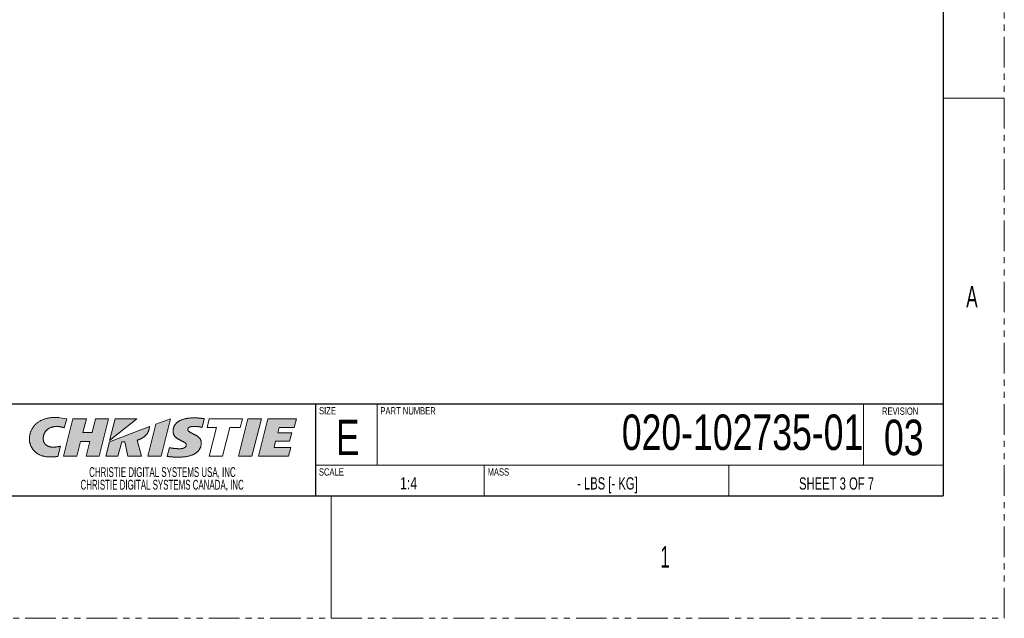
# Model space of a CAD drawing. Header units: millimetres. Extents: x 0 to 1118, y 0 to 864.
# Tile 99 of 139: x 913 to 1118, y 0 to 124. Entities that reach past the tile are written whole.
import ezdxf

# ---------------------------------------------------------------- set-up
doc = ezdxf.new("R2010")
doc.units = ezdxf.units.MM
doc.linetypes.add('PHANTOM', pattern=[12.7, 6.35, -1.27, 1.27, -1.27, 1.27, -1.27])
doc.styles.add('SLDTEXTSTYLE0', font='TXT', dxfattribs={"width": 0.6})
doc.styles.add('SLDTEXTSTYLE1', font='TXT', dxfattribs={"width": 0.75})
doc.styles.add('SLDTEXTSTYLE2', font='TXT', dxfattribs={"width": 0.6875})
doc.styles.add('SLDTEXTSTYLE3', font='TXT', dxfattribs={"width": 0.605})

# ---------------------------------------------------------------- blocks, each defined once
blk = doc.blocks.new('Christie-Logo_8')
at = {"linetype": 'Continuous'}
h = blk.add_hatch(color=7, dxfattribs=at)
edge = h.paths.add_edge_path(flags=0)
edge.add_spline(control_points=[(82.41, 138.59), (82.41, 138.64), (82.39, 138.74), (82.37, 138.88), (82.37, 139.03), (82.37, 139.17), (82.38, 139.31), (82.39, 139.46), (82.42, 139.6), (82.45, 139.74), (82.5, 139.88), (82.55, 140.02), (82.61, 140.15), (82.67, 140.29), (82.75, 140.41), (82.83, 140.54), (82.93, 140.65), (83.03, 140.77), (83.14, 140.87), (83.26, 140.98), (83.39, 141.07), (83.53, 141.16), (83.67, 141.24), (83.83, 141.31), (83.99, 141.38), (84.17, 141.43), (84.35, 141.48), (84.54, 141.52), (84.74, 141.55), (84.95, 141.56), (85.17, 141.57), (85.4, 141.56), (85.55, 141.55), (85.63, 141.55)], knot_values=[0, 0, 0, 0, 0.028084, 0.056174, 0.084271, 0.112379, 0.140499, 0.168636, 0.196798, 0.224995, 0.253243, 0.281562, 0.309976, 0.338519, 0.36723, 0.396153, 0.425344, 0.454865, 0.484784, 0.515181, 0.546141, 0.577755, 0.610123, 0.643349, 0.677544, 0.712819, 0.749293, 0.787082, 0.826309, 0.867093, 0.909556, 0.953818, 1, 1, 1, 1], weights=[1, 1, 1, 1, 1, 1, 1, 1, 1, 1, 1, 1, 1, 1, 1, 1, 1, 1, 1, 1, 1, 1, 1, 1, 1, 1, 1, 1, 1, 1, 1, 1, 1, 1], degree=3, periodic=0)
edge.add_spline(control_points=[(85.63, 141.55), (85.65, 141.54), (85.68, 141.54), (85.73, 141.53), (85.78, 141.53), (85.82, 141.52), (85.87, 141.51), (85.92, 141.51), (85.97, 141.5), (86.01, 141.49), (86.06, 141.48), (86.1, 141.47), (86.15, 141.46), (86.19, 141.45), (86.23, 141.44), (86.27, 141.43), (86.31, 141.42), (86.35, 141.41), (86.39, 141.4), (86.42, 141.39), (86.46, 141.38), (86.49, 141.37), (86.53, 141.35), (86.56, 141.34), (86.58, 141.33), (86.61, 141.33), (86.64, 141.32), (86.66, 141.31), (86.68, 141.3), (86.7, 141.29), (86.72, 141.28), (86.73, 141.28), (86.74, 141.27), (86.74, 141.27)], knot_values=[0, 0, 0, 0, 0.042348, 0.08466, 0.126877, 0.168935, 0.210773, 0.252326, 0.293529, 0.334317, 0.374623, 0.414381, 0.453524, 0.491982, 0.529688, 0.566573, 0.602568, 0.637603, 0.671607, 0.704512, 0.736246, 0.766738, 0.795919, 0.823716, 0.85006, 0.874878, 0.898101, 0.919656, 0.939475, 0.957486, 0.973622, 0.987815, 1, 1, 1, 1], weights=[1, 1, 1, 1, 1, 1, 1, 1, 1, 1, 1, 1, 1, 1, 1, 1, 1, 1, 1, 1, 1, 1, 1, 1, 1, 1, 1, 1, 1, 1, 1, 1, 1, 1], degree=3, periodic=0)
edge.add_line((86.74, 141.27), (87.25, 143.19))
edge.add_line((87.25, 143.19), (85.79, 143.4))
edge.add_spline(control_points=[(85.79, 143.4), (85.65, 143.41), (85.38, 143.43), (84.99, 143.45), (84.61, 143.45), (84.25, 143.43), (83.89, 143.4), (83.56, 143.35), (83.23, 143.29), (82.92, 143.21), (82.63, 143.13), (82.34, 143.02), (82.07, 142.91), (81.82, 142.78), (81.58, 142.65), (81.35, 142.5), (81.13, 142.34), (80.93, 142.17), (80.74, 142), (80.57, 141.81), (80.4, 141.62), (80.26, 141.42), (80.12, 141.21), (80, 140.99), (79.89, 140.77), (79.79, 140.55), (79.71, 140.31), (79.64, 140.08), (79.58, 139.84), (79.54, 139.59), (79.51, 139.35), (79.49, 139.1), (79.48, 138.93), (79.48, 138.84)], knot_values=[0, 0, 0, 0, 0.045913, 0.090143, 0.132769, 0.173874, 0.21354, 0.251853, 0.288898, 0.32476, 0.359526, 0.393282, 0.426114, 0.458108, 0.489347, 0.519914, 0.549889, 0.579349, 0.608369, 0.63702, 0.665367, 0.693473, 0.721396, 0.749189, 0.776901, 0.804575, 0.83225, 0.859962, 0.88774, 0.915611, 0.943598, 0.971722, 1, 1, 1, 1], weights=[1, 1, 1, 1, 1, 1, 1, 1, 1, 1, 1, 1, 1, 1, 1, 1, 1, 1, 1, 1, 1, 1, 1, 1, 1, 1, 1, 1, 1, 1, 1, 1, 1, 1], degree=3, periodic=0)
edge.add_spline(control_points=[(79.48, 138.84), (79.48, 138.81), (79.48, 138.74), (79.49, 138.62), (79.51, 138.5), (79.53, 138.37), (79.56, 138.24), (79.6, 138.1), (79.64, 137.95), (79.69, 137.81), (79.75, 137.66), (79.82, 137.5), (79.9, 137.35), (79.98, 137.19), (80.08, 137.04), (80.18, 136.89), (80.3, 136.73), (80.42, 136.59), (80.56, 136.44), (80.71, 136.3), (80.86, 136.17), (81.03, 136.04), (81.21, 135.92), (81.41, 135.8), (81.61, 135.7), (81.83, 135.6), (82.06, 135.51), (82.31, 135.44), (82.56, 135.38), (82.84, 135.32), (83.12, 135.29), (83.42, 135.26), (83.63, 135.26), (83.73, 135.26)], knot_values=[0, 0, 0, 0, 0.017058, 0.035556, 0.055409, 0.076534, 0.098846, 0.122267, 0.146719, 0.172131, 0.198439, 0.225583, 0.253513, 0.282187, 0.311571, 0.341644, 0.372394, 0.403825, 0.435949, 0.468796, 0.502409, 0.536845, 0.572177, 0.608491, 0.645887, 0.684481, 0.724399, 0.765778, 0.808765, 0.853516, 0.900194, 0.948964, 1, 1, 1, 1], weights=[1, 1, 1, 1, 1, 1, 1, 1, 1, 1, 1, 1, 1, 1, 1, 1, 1, 1, 1, 1, 1, 1, 1, 1, 1, 1, 1, 1, 1, 1, 1, 1, 1, 1], degree=3, periodic=0)
edge.add_spline(control_points=[(83.73, 135.26), (83.76, 135.26), (83.82, 135.26), (83.9, 135.26), (83.98, 135.26), (84.06, 135.26), (84.13, 135.26), (84.2, 135.27), (84.28, 135.27), (84.34, 135.27), (84.41, 135.27), (84.48, 135.28), (84.54, 135.28), (84.6, 135.28), (84.66, 135.28), (84.72, 135.29), (84.77, 135.29), (84.83, 135.29), (84.88, 135.3), (84.93, 135.3), (84.98, 135.31), (85.02, 135.31), (85.06, 135.31), (85.11, 135.32), (85.15, 135.32), (85.18, 135.33), (85.22, 135.33), (85.25, 135.33), (85.28, 135.34), (85.31, 135.34), (85.34, 135.34), (85.37, 135.35), (85.38, 135.35), (85.39, 135.35)], knot_values=[0, 0, 0, 0, 0.050291, 0.09936, 0.147212, 0.193847, 0.239269, 0.283478, 0.326479, 0.368271, 0.408858, 0.448242, 0.486424, 0.523405, 0.559189, 0.593776, 0.627168, 0.659367, 0.690373, 0.72019, 0.748817, 0.776256, 0.802509, 0.827576, 0.851459, 0.874159, 0.895676, 0.916013, 0.935168, 0.953144, 0.969941, 0.985559, 1, 1, 1, 1], weights=[1, 1, 1, 1, 1, 1, 1, 1, 1, 1, 1, 1, 1, 1, 1, 1, 1, 1, 1, 1, 1, 1, 1, 1, 1, 1, 1, 1, 1, 1, 1, 1, 1, 1], degree=3, periodic=0)
edge.add_line((85.39, 135.35), (85.92, 137.48))
edge.add_spline(control_points=[(85.92, 137.48), (85.91, 137.47), (85.87, 137.46), (85.82, 137.45), (85.77, 137.44), (85.72, 137.43), (85.67, 137.42), (85.62, 137.4), (85.57, 137.39), (85.52, 137.39), (85.48, 137.38), (85.43, 137.37), (85.38, 137.36), (85.33, 137.35), (85.28, 137.35), (85.23, 137.34), (85.18, 137.34), (85.13, 137.33), (85.08, 137.33), (85.03, 137.32), (84.98, 137.32), (84.93, 137.31), (84.88, 137.31), (84.82, 137.31), (84.77, 137.3), (84.71, 137.3), (84.66, 137.3), (84.6, 137.3), (84.54, 137.3), (84.48, 137.3), (84.42, 137.3), (84.36, 137.3), (84.32, 137.3), (84.3, 137.3)], knot_values=[0, 0, 0, 0, 0.032415, 0.064382, 0.09595, 0.127164, 0.158069, 0.18871, 0.219131, 0.249379, 0.279498, 0.309533, 0.339531, 0.369535, 0.399591, 0.429745, 0.46004, 0.490523, 0.521236, 0.552226, 0.583535, 0.615209, 0.64729, 0.679823, 0.71285, 0.746415, 0.78056, 0.815329, 0.850763, 0.886905, 0.923798, 0.961482, 1, 1, 1, 1], weights=[1, 1, 1, 1, 1, 1, 1, 1, 1, 1, 1, 1, 1, 1, 1, 1, 1, 1, 1, 1, 1, 1, 1, 1, 1, 1, 1, 1, 1, 1, 1, 1, 1, 1], degree=3, periodic=0)
edge.add_spline(control_points=[(84.3, 137.3), (84.26, 137.3), (84.19, 137.3), (84.09, 137.3), (83.99, 137.31), (83.89, 137.33), (83.8, 137.35), (83.71, 137.37), (83.62, 137.39), (83.54, 137.42), (83.45, 137.45), (83.37, 137.48), (83.3, 137.52), (83.22, 137.56), (83.15, 137.6), (83.08, 137.64), (83.02, 137.69), (82.96, 137.74), (82.9, 137.79), (82.84, 137.84), (82.79, 137.89), (82.74, 137.95), (82.7, 138), (82.65, 138.06), (82.61, 138.12), (82.58, 138.17), (82.54, 138.23), (82.51, 138.29), (82.49, 138.35), (82.46, 138.41), (82.44, 138.47), (82.43, 138.53), (82.42, 138.57), (82.41, 138.59)], knot_values=[0, 0, 0, 0, 0.042481, 0.083926, 0.124393, 0.163933, 0.202599, 0.240439, 0.277498, 0.31382, 0.349443, 0.384404, 0.418736, 0.452469, 0.48563, 0.518243, 0.550329, 0.581905, 0.612986, 0.643585, 0.673712, 0.703375, 0.73258, 0.761332, 0.789633, 0.817485, 0.84489, 0.871848, 0.89836, 0.924428, 0.950055, 0.975243, 1, 1, 1, 1], weights=[1, 1, 1, 1, 1, 1, 1, 1, 1, 1, 1, 1, 1, 1, 1, 1, 1, 1, 1, 1, 1, 1, 1, 1, 1, 1, 1, 1, 1, 1, 1, 1, 1, 1], degree=3, periodic=0)
for points in [[(93.95, 135.38), (95.92, 143.19), (93.23, 143.19), (92.5, 140.34), (90.59, 140.34), (91.32, 143.19), (88.5, 143.19), (86.54, 135.38), (89.36, 135.38), (90.13, 138.43), (92.02, 138.43), (91.27, 135.38)], [(97.28, 143.19), (96.15, 138.65), (101.79, 143.19)], [(106.84, 135.38), (108.79, 143.18), (108.79, 143.19), (105.73, 142.05), (104.06, 135.38)], [(125.68, 135.38), (127.64, 143.19), (127.64, 143.19), (124.86, 143.19), (122.9, 135.38)], [(131.32, 141.36), (134.45, 141.36), (134.91, 143.19), (129, 143.19), (127.04, 135.38), (133.27, 135.38), (133.74, 137.24), (130.28, 137.24), (130.6, 138.5), (133.51, 138.5), (133.95, 140.26), (131.05, 140.26)]]:
    blk.add_hatch(color=7, dxfattribs=at).paths.add_polyline_path(points, flags=0)
h = blk.add_hatch(color=7, dxfattribs=at)
edge = h.paths.add_edge_path(flags=0)
edge.add_spline(control_points=[(110.52, 135.21), (110.49, 135.21), (110.44, 135.21), (110.36, 135.21), (110.28, 135.21), (110.19, 135.21), (110.11, 135.22), (110.03, 135.22), (109.94, 135.22), (109.86, 135.22), (109.77, 135.22), (109.69, 135.22), (109.6, 135.23), (109.52, 135.23), (109.43, 135.23), (109.35, 135.24), (109.27, 135.24), (109.18, 135.25), (109.1, 135.25), (109.02, 135.26), (108.94, 135.26), (108.86, 135.27), (108.78, 135.28), (108.7, 135.29), (108.63, 135.29), (108.55, 135.3), (108.48, 135.31), (108.41, 135.32), (108.34, 135.33), (108.28, 135.34), (108.22, 135.35), (108.16, 135.37), (108.12, 135.37), (108.1, 135.38)], knot_values=[0, 0, 0, 0, 0.032354, 0.065235, 0.098588, 0.132356, 0.166485, 0.200917, 0.235598, 0.270472, 0.305484, 0.340578, 0.375699, 0.410791, 0.445799, 0.480669, 0.515345, 0.549773, 0.583899, 0.617666, 0.651023, 0.683914, 0.716286, 0.748085, 0.77926, 0.809757, 0.839524, 0.86851, 0.896665, 0.923939, 0.950284, 0.975653, 1, 1, 1, 1], weights=[1, 1, 1, 1, 1, 1, 1, 1, 1, 1, 1, 1, 1, 1, 1, 1, 1, 1, 1, 1, 1, 1, 1, 1, 1, 1, 1, 1, 1, 1, 1, 1, 1, 1], degree=3, periodic=0)
edge.add_line((108.1, 135.38), (108.55, 137.19))
edge.add_spline(control_points=[(108.55, 137.19), (108.57, 137.18), (108.61, 137.17), (108.67, 137.16), (108.73, 137.14), (108.79, 137.13), (108.85, 137.12), (108.92, 137.1), (108.99, 137.09), (109.06, 137.08), (109.13, 137.07), (109.2, 137.06), (109.27, 137.05), (109.34, 137.04), (109.41, 137.03), (109.49, 137.02), (109.56, 137.01), (109.64, 137.01), (109.71, 137), (109.78, 136.99), (109.86, 136.99), (109.93, 136.98), (110, 136.98), (110.08, 136.97), (110.15, 136.97), (110.22, 136.97), (110.29, 136.96), (110.35, 136.96), (110.42, 136.96), (110.49, 136.96), (110.55, 136.96), (110.61, 136.95), (110.65, 136.95), (110.67, 136.95)], knot_values=[0, 0, 0, 0, 0.027406, 0.055734, 0.084924, 0.114917, 0.145655, 0.177079, 0.209127, 0.241739, 0.274852, 0.308403, 0.342329, 0.376567, 0.411053, 0.445721, 0.480509, 0.51535, 0.550181, 0.584936, 0.619549, 0.653955, 0.68809, 0.721886, 0.755279, 0.788203, 0.820592, 0.852379, 0.8835, 0.913889, 0.943479, 0.972204, 1, 1, 1, 1], weights=[1, 1, 1, 1, 1, 1, 1, 1, 1, 1, 1, 1, 1, 1, 1, 1, 1, 1, 1, 1, 1, 1, 1, 1, 1, 1, 1, 1, 1, 1, 1, 1, 1, 1], degree=3, periodic=0)
edge.add_spline(control_points=[(110.67, 136.95), (110.7, 136.95), (110.76, 136.96), (110.85, 136.96), (110.93, 136.96), (111.01, 136.97), (111.09, 136.98), (111.16, 136.99), (111.23, 137.01), (111.3, 137.02), (111.37, 137.04), (111.43, 137.06), (111.49, 137.08), (111.54, 137.1), (111.6, 137.13), (111.65, 137.15), (111.7, 137.18), (111.74, 137.21), (111.78, 137.24), (111.82, 137.27), (111.86, 137.3), (111.89, 137.34), (111.92, 137.37), (111.95, 137.41), (111.97, 137.45), (111.99, 137.48), (112.01, 137.52), (112.03, 137.56), (112.04, 137.6), (112.05, 137.65), (112.06, 137.69), (112.06, 137.73), (112.06, 137.76), (112.06, 137.78)], knot_values=[0, 0, 0, 0, 0.049986, 0.09829, 0.144951, 0.190007, 0.233499, 0.275471, 0.315965, 0.355027, 0.392705, 0.429047, 0.464106, 0.497936, 0.530593, 0.562137, 0.592631, 0.62214, 0.650734, 0.678486, 0.705471, 0.731768, 0.757459, 0.782628, 0.807362, 0.831748, 0.855874, 0.87983, 0.903701, 0.927573, 0.951528, 0.975645, 1, 1, 1, 1], weights=[1, 1, 1, 1, 1, 1, 1, 1, 1, 1, 1, 1, 1, 1, 1, 1, 1, 1, 1, 1, 1, 1, 1, 1, 1, 1, 1, 1, 1, 1, 1, 1, 1, 1], degree=3, periodic=0)
edge.add_spline(control_points=[(112.06, 137.78), (112.06, 137.8), (112.06, 137.85), (112.03, 137.93), (111.99, 138), (111.94, 138.07), (111.87, 138.13), (111.79, 138.2), (111.7, 138.26), (111.61, 138.32), (111.5, 138.37), (111.39, 138.43), (111.27, 138.49), (111.15, 138.55), (111.02, 138.61), (110.89, 138.67), (110.76, 138.74), (110.63, 138.81), (110.49, 138.88), (110.36, 138.95), (110.24, 139.03), (110.11, 139.12), (110, 139.21), (109.88, 139.31), (109.78, 139.41), (109.68, 139.52), (109.59, 139.64), (109.51, 139.76), (109.45, 139.9), (109.39, 140.05), (109.35, 140.2), (109.33, 140.37), (109.33, 140.48), (109.33, 140.54)], knot_values=[0, 0, 0, 0, 0.019209, 0.038196, 0.057776, 0.078541, 0.100854, 0.124897, 0.150722, 0.178288, 0.207499, 0.238218, 0.270283, 0.30352, 0.337743, 0.372768, 0.40841, 0.444493, 0.480851, 0.517334, 0.55381, 0.590176, 0.626361, 0.662332, 0.698105, 0.733753, 0.769413, 0.80529, 0.841665, 0.878888, 0.91737, 0.957575, 1, 1, 1, 1], weights=[1, 1, 1, 1, 1, 1, 1, 1, 1, 1, 1, 1, 1, 1, 1, 1, 1, 1, 1, 1, 1, 1, 1, 1, 1, 1, 1, 1, 1, 1, 1, 1, 1, 1], degree=3, periodic=0)
edge.add_spline(control_points=[(109.33, 140.54), (109.33, 140.59), (109.33, 140.71), (109.34, 140.87), (109.36, 141.03), (109.4, 141.19), (109.44, 141.34), (109.49, 141.48), (109.54, 141.62), (109.61, 141.76), (109.69, 141.89), (109.78, 142.02), (109.87, 142.14), (109.98, 142.25), (110.09, 142.36), (110.22, 142.47), (110.35, 142.57), (110.49, 142.66), (110.65, 142.75), (110.81, 142.83), (110.98, 142.91), (111.16, 142.98), (111.36, 143.05), (111.56, 143.11), (111.77, 143.16), (111.99, 143.21), (112.22, 143.25), (112.46, 143.28), (112.71, 143.31), (112.97, 143.34), (113.24, 143.35), (113.53, 143.36), (113.72, 143.36), (113.81, 143.36)], knot_values=[0, 0, 0, 0, 0.028319, 0.05596, 0.082999, 0.109522, 0.135619, 0.161391, 0.186941, 0.212379, 0.237819, 0.263376, 0.289169, 0.315311, 0.341918, 0.369099, 0.39696, 0.425601, 0.455118, 0.485598, 0.517124, 0.549773, 0.583616, 0.618718, 0.655141, 0.692939, 0.732166, 0.772869, 0.815094, 0.858881, 0.904271, 0.951299, 1, 1, 1, 1], weights=[1, 1, 1, 1, 1, 1, 1, 1, 1, 1, 1, 1, 1, 1, 1, 1, 1, 1, 1, 1, 1, 1, 1, 1, 1, 1, 1, 1, 1, 1, 1, 1, 1, 1], degree=3, periodic=0)
edge.add_spline(control_points=[(113.81, 143.36), (113.84, 143.36), (113.88, 143.36), (113.95, 143.36), (114.01, 143.36), (114.08, 143.36), (114.15, 143.36), (114.22, 143.35), (114.28, 143.35), (114.35, 143.35), (114.42, 143.34), (114.49, 143.34), (114.55, 143.33), (114.62, 143.32), (114.68, 143.32), (114.75, 143.31), (114.82, 143.31), (114.88, 143.3), (114.95, 143.29), (115.01, 143.28), (115.07, 143.28), (115.14, 143.27), (115.2, 143.26), (115.26, 143.25), (115.33, 143.25), (115.39, 143.24), (115.45, 143.23), (115.51, 143.22), (115.57, 143.22), (115.63, 143.21), (115.69, 143.2), (115.75, 143.19), (115.78, 143.19), (115.8, 143.19)], knot_values=[0, 0, 0, 0, 0.033688, 0.067401, 0.101127, 0.134857, 0.168578, 0.20228, 0.23595, 0.269577, 0.303147, 0.336649, 0.370069, 0.403395, 0.436612, 0.469708, 0.502668, 0.535479, 0.568128, 0.600599, 0.632878, 0.664952, 0.696805, 0.728424, 0.759793, 0.790898, 0.821724, 0.852256, 0.882481, 0.912382, 0.941945, 0.971156, 1, 1, 1, 1], weights=[1, 1, 1, 1, 1, 1, 1, 1, 1, 1, 1, 1, 1, 1, 1, 1, 1, 1, 1, 1, 1, 1, 1, 1, 1, 1, 1, 1, 1, 1, 1, 1, 1, 1], degree=3, periodic=0)
edge.add_line((115.8, 143.19), (115.35, 141.39))
edge.add_spline(control_points=[(115.35, 141.39), (115.34, 141.39), (115.31, 141.4), (115.26, 141.41), (115.22, 141.42), (115.17, 141.43), (115.12, 141.44), (115.07, 141.45), (115.02, 141.46), (114.97, 141.47), (114.92, 141.48), (114.87, 141.49), (114.82, 141.5), (114.77, 141.51), (114.72, 141.52), (114.66, 141.52), (114.61, 141.53), (114.56, 141.54), (114.5, 141.55), (114.45, 141.55), (114.4, 141.56), (114.34, 141.56), (114.29, 141.57), (114.24, 141.58), (114.19, 141.58), (114.14, 141.58), (114.09, 141.59), (114.03, 141.59), (113.98, 141.59), (113.94, 141.59), (113.89, 141.6), (113.84, 141.6), (113.81, 141.6), (113.79, 141.6)], knot_values=[0, 0, 0, 0, 0.028728, 0.0581, 0.088073, 0.118605, 0.149654, 0.181179, 0.213136, 0.245484, 0.27818, 0.311182, 0.344447, 0.377932, 0.411596, 0.445396, 0.47929, 0.513234, 0.547187, 0.581106, 0.61495, 0.648676, 0.682242, 0.715606, 0.748727, 0.781563, 0.814073, 0.846216, 0.87795, 0.909236, 0.940032, 0.9703, 1, 1, 1, 1], weights=[1, 1, 1, 1, 1, 1, 1, 1, 1, 1, 1, 1, 1, 1, 1, 1, 1, 1, 1, 1, 1, 1, 1, 1, 1, 1, 1, 1, 1, 1, 1, 1, 1, 1], degree=3, periodic=0)
edge.add_spline(control_points=[(113.79, 141.6), (113.76, 141.6), (113.69, 141.6), (113.59, 141.59), (113.5, 141.59), (113.41, 141.58), (113.33, 141.58), (113.25, 141.57), (113.17, 141.56), (113.1, 141.55), (113.03, 141.53), (112.97, 141.52), (112.91, 141.5), (112.85, 141.49), (112.8, 141.47), (112.75, 141.45), (112.7, 141.43), (112.66, 141.41), (112.62, 141.38), (112.59, 141.36), (112.56, 141.33), (112.53, 141.31), (112.5, 141.28), (112.48, 141.25), (112.46, 141.22), (112.44, 141.19), (112.42, 141.16), (112.41, 141.13), (112.4, 141.09), (112.39, 141.06), (112.39, 141.03), (112.39, 140.99), (112.39, 140.97), (112.38, 140.96)], knot_values=[0, 0, 0, 0, 0.059859, 0.117012, 0.171528, 0.223477, 0.272932, 0.319967, 0.364659, 0.407086, 0.447332, 0.485482, 0.521623, 0.55585, 0.588259, 0.618954, 0.648043, 0.675639, 0.701863, 0.726841, 0.750706, 0.773595, 0.795649, 0.817012, 0.837829, 0.858241, 0.878384, 0.898387, 0.918368, 0.938434, 0.958677, 0.979177, 1, 1, 1, 1], weights=[1, 1, 1, 1, 1, 1, 1, 1, 1, 1, 1, 1, 1, 1, 1, 1, 1, 1, 1, 1, 1, 1, 1, 1, 1, 1, 1, 1, 1, 1, 1, 1, 1, 1], degree=3, periodic=0)
edge.add_spline(control_points=[(112.38, 140.96), (112.39, 140.93), (112.39, 140.87), (112.42, 140.79), (112.46, 140.71), (112.51, 140.63), (112.58, 140.56), (112.66, 140.5), (112.75, 140.43), (112.85, 140.37), (112.95, 140.31), (113.07, 140.25), (113.19, 140.19), (113.31, 140.12), (113.44, 140.06), (113.58, 140), (113.71, 139.93), (113.84, 139.87), (113.98, 139.79), (114.11, 139.72), (114.24, 139.64), (114.37, 139.56), (114.49, 139.47), (114.6, 139.37), (114.71, 139.27), (114.81, 139.16), (114.9, 139.05), (114.98, 138.93), (115.04, 138.79), (115.1, 138.65), (115.14, 138.5), (115.16, 138.34), (115.17, 138.23), (115.17, 138.17)], knot_values=[0, 0, 0, 0, 0.020901, 0.041381, 0.062233, 0.084055, 0.107241, 0.132004, 0.158427, 0.186495, 0.21613, 0.247209, 0.27958, 0.313072, 0.347506, 0.382695, 0.418455, 0.454605, 0.490975, 0.527408, 0.563766, 0.599935, 0.635833, 0.671418, 0.706693, 0.741721, 0.77663, 0.811619, 0.846968, 0.883032, 0.920233, 0.95905, 1, 1, 1, 1], weights=[1, 1, 1, 1, 1, 1, 1, 1, 1, 1, 1, 1, 1, 1, 1, 1, 1, 1, 1, 1, 1, 1, 1, 1, 1, 1, 1, 1, 1, 1, 1, 1, 1, 1], degree=3, periodic=0)
edge.add_spline(control_points=[(115.17, 138.17), (115.17, 138.11), (115.16, 138), (115.15, 137.83), (115.12, 137.67), (115.09, 137.51), (115.05, 137.35), (114.99, 137.2), (114.93, 137.05), (114.85, 136.91), (114.77, 136.77), (114.68, 136.64), (114.57, 136.51), (114.46, 136.39), (114.34, 136.28), (114.21, 136.17), (114.06, 136.06), (113.91, 135.96), (113.75, 135.87), (113.58, 135.78), (113.4, 135.7), (113.21, 135.62), (113.01, 135.55), (112.81, 135.49), (112.59, 135.43), (112.36, 135.38), (112.13, 135.34), (111.88, 135.3), (111.63, 135.27), (111.36, 135.24), (111.09, 135.23), (110.8, 135.21), (110.61, 135.21), (110.52, 135.21)], knot_values=[0, 0, 0, 0, 0.028, 0.055411, 0.082315, 0.108802, 0.134965, 0.160902, 0.186714, 0.212505, 0.238378, 0.264438, 0.290788, 0.317528, 0.344754, 0.372561, 0.401034, 0.430258, 0.460309, 0.49126, 0.523177, 0.556123, 0.590154, 0.625324, 0.66168, 0.699268, 0.738129, 0.778302, 0.819822, 0.862722, 0.907033, 0.952783, 1, 1, 1, 1], weights=[1, 1, 1, 1, 1, 1, 1, 1, 1, 1, 1, 1, 1, 1, 1, 1, 1, 1, 1, 1, 1, 1, 1, 1, 1, 1, 1, 1, 1, 1, 1, 1, 1, 1], degree=3, periodic=0)
h = blk.add_hatch(color=7, dxfattribs=at)
edge = h.paths.add_edge_path(flags=0)
edge.add_line((97.85, 135.38), (98.68, 138.42))
edge.add_line((98.68, 138.42), (99.33, 138.42))
edge.add_line((99.33, 138.42), (99.94, 135.38))
edge.add_line((99.94, 135.38), (102.76, 135.38))
edge.add_line((102.76, 135.38), (101.84, 138.71))
edge.add_spline(control_points=[(101.84, 138.71), (101.88, 138.73), (101.96, 138.75), (102.07, 138.79), (102.19, 138.83), (102.3, 138.88), (102.41, 138.92), (102.52, 138.97), (102.62, 139.02), (102.72, 139.07), (102.82, 139.12), (102.92, 139.18), (103.01, 139.23), (103.11, 139.29), (103.19, 139.35), (103.28, 139.41), (103.36, 139.47), (103.44, 139.54), (103.52, 139.6), (103.59, 139.67), (103.66, 139.74), (103.73, 139.81), (103.79, 139.89), (103.85, 139.96), (103.91, 140.04), (103.97, 140.12), (104.02, 140.2), (104.06, 140.28), (104.11, 140.36), (104.15, 140.45), (104.19, 140.53), (104.22, 140.62), (104.24, 140.68), (104.25, 140.71)], knot_values=[0, 0, 0, 0, 0.038456, 0.076397, 0.113823, 0.150738, 0.187146, 0.223052, 0.258461, 0.293382, 0.327822, 0.361792, 0.3953, 0.428361, 0.460987, 0.493195, 0.525, 0.556421, 0.587479, 0.618195, 0.648595, 0.678703, 0.708548, 0.738159, 0.767568, 0.79681, 0.825919, 0.854933, 0.883892, 0.912835, 0.941805, 0.970845, 1, 1, 1, 1], weights=[1, 1, 1, 1, 1, 1, 1, 1, 1, 1, 1, 1, 1, 1, 1, 1, 1, 1, 1, 1, 1, 1, 1, 1, 1, 1, 1, 1, 1, 1, 1, 1, 1, 1], degree=3, periodic=0)
edge.add_spline(control_points=[(104.25, 140.71), (104.25, 140.72), (104.26, 140.74), (104.27, 140.77), (104.28, 140.81), (104.29, 140.84), (104.3, 140.87), (104.3, 140.9), (104.31, 140.93), (104.32, 140.95), (104.32, 140.98), (104.33, 141.01), (104.34, 141.04), (104.34, 141.07), (104.35, 141.09), (104.35, 141.12), (104.36, 141.15), (104.36, 141.18), (104.37, 141.2), (104.37, 141.23), (104.38, 141.26), (104.38, 141.28), (104.38, 141.31), (104.39, 141.33), (104.39, 141.36), (104.39, 141.39), (104.4, 141.41), (104.4, 141.44), (104.4, 141.46), (104.4, 141.49), (104.41, 141.52), (104.41, 141.54), (104.41, 141.56), (104.41, 141.57)], knot_values=[0, 0, 0, 0, 0.038456, 0.076214, 0.113304, 0.149756, 0.185598, 0.220862, 0.255575, 0.289769, 0.323472, 0.356714, 0.389526, 0.421936, 0.453973, 0.485669, 0.51705, 0.548148, 0.578991, 0.609608, 0.640027, 0.670279, 0.70039, 0.730391, 0.760308, 0.790171, 0.820007, 0.849843, 0.879708, 0.909629, 0.939634, 0.969748, 1, 1, 1, 1], weights=[1, 1, 1, 1, 1, 1, 1, 1, 1, 1, 1, 1, 1, 1, 1, 1, 1, 1, 1, 1, 1, 1, 1, 1, 1, 1, 1, 1, 1, 1, 1, 1, 1, 1], degree=3, periodic=0)
edge.add_line((104.41, 141.57), (96.09, 138.42))
edge.add_line((96.09, 138.42), (95.33, 135.38))
edge.add_line((95.33, 135.38), (97.85, 135.38))
at = {"color": 7, "linetype": 'Continuous', "lineweight": 0}
for p, q in [((87.25, 143.19), (85.79, 143.4)), ((88.5, 143.19), (86.54, 135.38)), ((86.74, 141.27), (87.25, 143.19)), ((91.32, 143.19), (88.5, 143.19)), ((90.59, 140.34), (91.32, 143.19)), ((93.23, 143.19), (92.5, 140.34)), ((95.92, 143.19), (93.23, 143.19)), ((93.95, 135.38), (95.92, 143.19)), ((96.15, 138.65), (101.79, 143.19)), ((97.28, 143.19), (96.15, 138.65)), ((101.79, 143.19), (97.28, 143.19)), ((108.79, 143.19), (105.73, 142.05)), ((106.84, 135.38), (108.79, 143.18)), ((108.79, 143.18), (108.79, 143.19)), ((115.8, 143.19), (115.35, 141.39)), ((116.84, 143.19), (116.38, 141.35)), ((123.7, 143.19), (116.84, 143.19)), ((124.86, 143.19), (122.9, 135.38)), ((123.24, 141.35), (123.7, 143.19)), ((127.64, 143.19), (124.86, 143.19)), ((125.68, 135.38), (127.64, 143.19)), ((129, 143.19), (127.04, 135.38)), ((127.64, 143.19), (127.64, 143.19)), ((134.91, 143.19), (129, 143.19)), ((134.45, 141.36), (134.91, 143.19)), ((104.41, 141.57), (96.09, 138.42)), ((105.73, 142.05), (104.06, 135.38)), ((116.38, 141.35), (118.33, 141.35)), ((118.33, 141.35), (116.79, 135.38)), ((119.57, 135.38), (121.07, 141.35)), ((121.07, 141.35), (123.24, 141.35)), ((131.05, 140.26), (131.32, 141.36)), ((131.32, 141.36), (134.45, 141.36)), ((92.5, 140.34), (90.59, 140.34)), ((133.95, 140.26), (131.05, 140.26)), ((133.51, 138.5), (133.95, 140.26)), ((85.39, 135.35), (85.92, 137.48)), ((89.36, 135.38), (90.13, 138.43)), ((90.13, 138.43), (92.02, 138.43)), ((92.02, 138.43), (91.27, 135.38)), ((96.09, 138.42), (95.33, 135.38)), ((97.85, 135.38), (98.68, 138.42)), ((98.68, 138.42), (99.33, 138.42)), ((99.33, 138.42), (99.94, 135.38)), ((102.76, 135.38), (101.84, 138.71)), ((108.1, 135.38), (108.55, 137.19)), ((130.28, 137.24), (130.6, 138.5)), ((133.74, 137.24), (130.28, 137.24)), ((130.6, 138.5), (133.51, 138.5)), ((133.27, 135.38), (133.74, 137.24)), ((86.54, 135.38), (89.36, 135.38)), ((91.27, 135.38), (93.95, 135.38)), ((95.33, 135.38), (97.85, 135.38)), ((99.94, 135.38), (102.76, 135.38)), ((104.06, 135.38), (106.84, 135.38)), ((116.79, 135.38), (119.57, 135.38)), ((122.9, 135.38), (125.68, 135.38)), ((127.04, 135.38), (133.27, 135.38))]:
    blk.add_line(p, q, dxfattribs=at)
at = {"color": 8, "linetype": 'Continuous', "lineweight": 0}
for points, knots in [([(85.79, 143.4), (85.65, 143.41), (85.38, 143.43), (84.99, 143.45), (84.61, 143.45), (84.25, 143.43), (83.89, 143.4), (83.56, 143.35), (83.23, 143.29), (82.92, 143.21), (82.63, 143.13), (82.34, 143.02), (82.07, 142.91), (81.82, 142.78), (81.58, 142.65), (81.35, 142.5), (81.13, 142.34), (80.93, 142.17), (80.74, 142), (80.57, 141.81), (80.4, 141.62), (80.26, 141.42), (80.12, 141.21), (80, 140.99), (79.89, 140.77), (79.79, 140.55), (79.71, 140.31), (79.64, 140.08), (79.58, 139.84), (79.54, 139.59), (79.51, 139.35), (79.49, 139.1), (79.48, 138.93), (79.48, 138.84)], [0, 0, 0, 0, 0.045913, 0.090143, 0.132769, 0.173874, 0.21354, 0.251853, 0.288898, 0.32476, 0.359526, 0.393282, 0.426114, 0.458108, 0.489347, 0.519914, 0.549889, 0.579349, 0.608369, 0.63702, 0.665367, 0.693473, 0.721396, 0.749189, 0.776901, 0.804575, 0.83225, 0.859962, 0.88774, 0.915611, 0.943598, 0.971722, 1, 1, 1, 1]), ([(109.33, 140.54), (109.33, 140.59), (109.33, 140.71), (109.34, 140.87), (109.36, 141.03), (109.4, 141.19), (109.44, 141.34), (109.49, 141.48), (109.54, 141.62), (109.61, 141.76), (109.69, 141.89), (109.78, 142.02), (109.87, 142.14), (109.98, 142.25), (110.09, 142.36), (110.22, 142.47), (110.35, 142.57), (110.49, 142.66), (110.65, 142.75), (110.81, 142.83), (110.98, 142.91), (111.16, 142.98), (111.36, 143.05), (111.56, 143.11), (111.77, 143.16), (111.99, 143.21), (112.22, 143.25), (112.46, 143.28), (112.71, 143.31), (112.97, 143.34), (113.24, 143.35), (113.53, 143.36), (113.72, 143.36), (113.81, 143.36)], [0, 0, 0, 0, 0.028319, 0.05596, 0.082999, 0.109522, 0.135619, 0.161391, 0.186941, 0.212379, 0.237819, 0.263376, 0.289169, 0.315311, 0.341918, 0.369099, 0.39696, 0.425601, 0.455118, 0.485598, 0.517124, 0.549773, 0.583616, 0.618718, 0.655141, 0.692939, 0.732166, 0.772869, 0.815094, 0.858881, 0.904271, 0.951299, 1, 1, 1, 1]), ([(113.81, 143.36), (113.84, 143.36), (113.88, 143.36), (113.95, 143.36), (114.01, 143.36), (114.08, 143.36), (114.15, 143.36), (114.22, 143.35), (114.28, 143.35), (114.35, 143.35), (114.42, 143.34), (114.49, 143.34), (114.55, 143.33), (114.62, 143.32), (114.68, 143.32), (114.75, 143.31), (114.82, 143.31), (114.88, 143.3), (114.95, 143.29), (115.01, 143.28), (115.07, 143.28), (115.14, 143.27), (115.2, 143.26), (115.26, 143.25), (115.33, 143.25), (115.39, 143.24), (115.45, 143.23), (115.51, 143.22), (115.57, 143.22), (115.63, 143.21), (115.69, 143.2), (115.75, 143.19), (115.78, 143.19), (115.8, 143.19)], [0, 0, 0, 0, 0.033688, 0.067401, 0.101127, 0.134857, 0.168578, 0.20228, 0.23595, 0.269577, 0.303147, 0.336649, 0.370069, 0.403395, 0.436612, 0.469708, 0.502668, 0.535479, 0.568128, 0.600599, 0.632878, 0.664952, 0.696805, 0.728424, 0.759793, 0.790898, 0.821724, 0.852256, 0.882481, 0.912382, 0.941945, 0.971156, 1, 1, 1, 1]), ([(82.41, 138.59), (82.41, 138.64), (82.39, 138.74), (82.37, 138.88), (82.37, 139.03), (82.37, 139.17), (82.38, 139.31), (82.39, 139.46), (82.42, 139.6), (82.45, 139.74), (82.5, 139.88), (82.55, 140.02), (82.61, 140.15), (82.67, 140.29), (82.75, 140.41), (82.83, 140.54), (82.93, 140.65), (83.03, 140.77), (83.14, 140.87), (83.26, 140.98), (83.39, 141.07), (83.53, 141.16), (83.67, 141.24), (83.83, 141.31), (83.99, 141.38), (84.17, 141.43), (84.35, 141.48), (84.54, 141.52), (84.74, 141.55), (84.95, 141.56), (85.17, 141.57), (85.4, 141.56), (85.55, 141.55), (85.63, 141.55)], [0, 0, 0, 0, 0.028084, 0.056174, 0.084271, 0.112379, 0.140499, 0.168636, 0.196798, 0.224995, 0.253243, 0.281562, 0.309976, 0.338519, 0.36723, 0.396153, 0.425344, 0.454865, 0.484784, 0.515181, 0.546141, 0.577755, 0.610123, 0.643349, 0.677544, 0.712819, 0.749293, 0.787082, 0.826309, 0.867093, 0.909556, 0.953818, 1, 1, 1, 1]), ([(85.63, 141.55), (85.65, 141.54), (85.68, 141.54), (85.73, 141.53), (85.78, 141.53), (85.82, 141.52), (85.87, 141.51), (85.92, 141.51), (85.97, 141.5), (86.01, 141.49), (86.06, 141.48), (86.1, 141.47), (86.15, 141.46), (86.19, 141.45), (86.23, 141.44), (86.27, 141.43), (86.31, 141.42), (86.35, 141.41), (86.39, 141.4), (86.42, 141.39), (86.46, 141.38), (86.49, 141.37), (86.53, 141.35), (86.56, 141.34), (86.58, 141.33), (86.61, 141.33), (86.64, 141.32), (86.66, 141.31), (86.68, 141.3), (86.7, 141.29), (86.72, 141.28), (86.73, 141.28), (86.74, 141.27), (86.74, 141.27)], [0, 0, 0, 0, 0.042348, 0.08466, 0.126877, 0.168935, 0.210773, 0.252326, 0.293529, 0.334317, 0.374623, 0.414381, 0.453524, 0.491982, 0.529688, 0.566573, 0.602568, 0.637603, 0.671607, 0.704512, 0.736246, 0.766738, 0.795919, 0.823716, 0.85006, 0.874878, 0.898101, 0.919656, 0.939475, 0.957486, 0.973622, 0.987815, 1, 1, 1, 1]), ([(104.25, 140.71), (104.25, 140.72), (104.26, 140.74), (104.27, 140.77), (104.28, 140.81), (104.29, 140.84), (104.3, 140.87), (104.3, 140.9), (104.31, 140.93), (104.32, 140.95), (104.32, 140.98), (104.33, 141.01), (104.34, 141.04), (104.34, 141.07), (104.35, 141.09), (104.35, 141.12), (104.36, 141.15), (104.36, 141.18), (104.37, 141.2), (104.37, 141.23), (104.38, 141.26), (104.38, 141.28), (104.38, 141.31), (104.39, 141.33), (104.39, 141.36), (104.39, 141.39), (104.4, 141.41), (104.4, 141.44), (104.4, 141.46), (104.4, 141.49), (104.41, 141.52), (104.41, 141.54), (104.41, 141.56), (104.41, 141.57)], [0, 0, 0, 0, 0.038456, 0.076214, 0.113304, 0.149756, 0.185598, 0.220862, 0.255575, 0.289769, 0.323472, 0.356714, 0.389526, 0.421936, 0.453973, 0.485669, 0.51705, 0.548148, 0.578991, 0.609608, 0.640027, 0.670279, 0.70039, 0.730391, 0.760308, 0.790171, 0.820007, 0.849843, 0.879708, 0.909629, 0.939634, 0.969748, 1, 1, 1, 1]), ([(113.79, 141.6), (113.76, 141.6), (113.69, 141.6), (113.59, 141.59), (113.5, 141.59), (113.41, 141.58), (113.33, 141.58), (113.25, 141.57), (113.17, 141.56), (113.1, 141.55), (113.03, 141.53), (112.97, 141.52), (112.91, 141.5), (112.85, 141.49), (112.8, 141.47), (112.75, 141.45), (112.7, 141.43), (112.66, 141.41), (112.62, 141.38), (112.59, 141.36), (112.56, 141.33), (112.53, 141.31), (112.5, 141.28), (112.48, 141.25), (112.46, 141.22), (112.44, 141.19), (112.42, 141.16), (112.41, 141.13), (112.4, 141.09), (112.39, 141.06), (112.39, 141.03), (112.39, 140.99), (112.39, 140.97), (112.38, 140.96)], [0, 0, 0, 0, 0.059859, 0.117012, 0.171528, 0.223477, 0.272932, 0.319967, 0.364659, 0.407086, 0.447332, 0.485482, 0.521623, 0.55585, 0.588259, 0.618954, 0.648043, 0.675639, 0.701863, 0.726841, 0.750706, 0.773595, 0.795649, 0.817012, 0.837829, 0.858241, 0.878384, 0.898387, 0.918368, 0.938434, 0.958677, 0.979177, 1, 1, 1, 1]), ([(115.35, 141.39), (115.34, 141.39), (115.31, 141.4), (115.26, 141.41), (115.22, 141.42), (115.17, 141.43), (115.12, 141.44), (115.07, 141.45), (115.02, 141.46), (114.97, 141.47), (114.92, 141.48), (114.87, 141.49), (114.82, 141.5), (114.77, 141.51), (114.72, 141.52), (114.66, 141.52), (114.61, 141.53), (114.56, 141.54), (114.5, 141.55), (114.45, 141.55), (114.4, 141.56), (114.34, 141.56), (114.29, 141.57), (114.24, 141.58), (114.19, 141.58), (114.14, 141.58), (114.09, 141.59), (114.03, 141.59), (113.98, 141.59), (113.94, 141.59), (113.89, 141.6), (113.84, 141.6), (113.81, 141.6), (113.79, 141.6)], [0, 0, 0, 0, 0.028728, 0.0581, 0.088073, 0.118605, 0.149654, 0.181179, 0.213136, 0.245484, 0.27818, 0.311182, 0.344447, 0.377932, 0.411596, 0.445396, 0.47929, 0.513234, 0.547187, 0.581106, 0.61495, 0.648676, 0.682242, 0.715606, 0.748727, 0.781563, 0.814073, 0.846216, 0.87795, 0.909236, 0.940032, 0.9703, 1, 1, 1, 1]), ([(101.84, 138.71), (101.88, 138.73), (101.96, 138.75), (102.07, 138.79), (102.19, 138.83), (102.3, 138.88), (102.41, 138.92), (102.52, 138.97), (102.62, 139.02), (102.72, 139.07), (102.82, 139.12), (102.92, 139.18), (103.01, 139.23), (103.11, 139.29), (103.19, 139.35), (103.28, 139.41), (103.36, 139.47), (103.44, 139.54), (103.52, 139.6), (103.59, 139.67), (103.66, 139.74), (103.73, 139.81), (103.79, 139.89), (103.85, 139.96), (103.91, 140.04), (103.97, 140.12), (104.02, 140.2), (104.06, 140.28), (104.11, 140.36), (104.15, 140.45), (104.19, 140.53), (104.22, 140.62), (104.24, 140.68), (104.25, 140.71)], [0, 0, 0, 0, 0.038456, 0.076397, 0.113823, 0.150738, 0.187146, 0.223052, 0.258461, 0.293382, 0.327822, 0.361792, 0.3953, 0.428361, 0.460987, 0.493195, 0.525, 0.556421, 0.587479, 0.618195, 0.648595, 0.678703, 0.708548, 0.738159, 0.767568, 0.79681, 0.825919, 0.854933, 0.883892, 0.912835, 0.941805, 0.970845, 1, 1, 1, 1]), ([(112.06, 137.78), (112.06, 137.8), (112.06, 137.85), (112.03, 137.93), (111.99, 138), (111.94, 138.07), (111.87, 138.13), (111.79, 138.2), (111.7, 138.26), (111.61, 138.32), (111.5, 138.37), (111.39, 138.43), (111.27, 138.49), (111.15, 138.55), (111.02, 138.61), (110.89, 138.67), (110.76, 138.74), (110.63, 138.81), (110.49, 138.88), (110.36, 138.95), (110.24, 139.03), (110.11, 139.12), (110, 139.21), (109.88, 139.31), (109.78, 139.41), (109.68, 139.52), (109.59, 139.64), (109.51, 139.76), (109.45, 139.9), (109.39, 140.05), (109.35, 140.2), (109.33, 140.37), (109.33, 140.48), (109.33, 140.54)], [0, 0, 0, 0, 0.019209, 0.038196, 0.057776, 0.078541, 0.100854, 0.124897, 0.150722, 0.178288, 0.207499, 0.238218, 0.270283, 0.30352, 0.337743, 0.372768, 0.40841, 0.444493, 0.480851, 0.517334, 0.55381, 0.590176, 0.626361, 0.662332, 0.698105, 0.733753, 0.769413, 0.80529, 0.841665, 0.878888, 0.91737, 0.957575, 1, 1, 1, 1]), ([(112.38, 140.96), (112.39, 140.93), (112.39, 140.87), (112.42, 140.79), (112.46, 140.71), (112.51, 140.63), (112.58, 140.56), (112.66, 140.5), (112.75, 140.43), (112.85, 140.37), (112.95, 140.31), (113.07, 140.25), (113.19, 140.19), (113.31, 140.12), (113.44, 140.06), (113.58, 140), (113.71, 139.93), (113.84, 139.87), (113.98, 139.79), (114.11, 139.72), (114.24, 139.64), (114.37, 139.56), (114.49, 139.47), (114.6, 139.37), (114.71, 139.27), (114.81, 139.16), (114.9, 139.05), (114.98, 138.93), (115.04, 138.79), (115.1, 138.65), (115.14, 138.5), (115.16, 138.34), (115.17, 138.23), (115.17, 138.17)], [0, 0, 0, 0, 0.020901, 0.041381, 0.062233, 0.084055, 0.107241, 0.132004, 0.158427, 0.186495, 0.21613, 0.247209, 0.27958, 0.313072, 0.347506, 0.382695, 0.418455, 0.454605, 0.490975, 0.527408, 0.563766, 0.599935, 0.635833, 0.671418, 0.706693, 0.741721, 0.77663, 0.811619, 0.846968, 0.883032, 0.920233, 0.95905, 1, 1, 1, 1]), ([(79.48, 138.84), (79.48, 138.81), (79.48, 138.74), (79.49, 138.62), (79.51, 138.5), (79.53, 138.37), (79.56, 138.24), (79.6, 138.1), (79.64, 137.95), (79.69, 137.81), (79.75, 137.66), (79.82, 137.5), (79.9, 137.35), (79.98, 137.19), (80.08, 137.04), (80.18, 136.89), (80.3, 136.73), (80.42, 136.59), (80.56, 136.44), (80.71, 136.3), (80.86, 136.17), (81.03, 136.04), (81.21, 135.92), (81.41, 135.8), (81.61, 135.7), (81.83, 135.6), (82.06, 135.51), (82.31, 135.44), (82.56, 135.38), (82.84, 135.32), (83.12, 135.29), (83.42, 135.26), (83.63, 135.26), (83.73, 135.26)], [0, 0, 0, 0, 0.017058, 0.035556, 0.055409, 0.076534, 0.098846, 0.122267, 0.146719, 0.172131, 0.198439, 0.225583, 0.253513, 0.282187, 0.311571, 0.341644, 0.372394, 0.403825, 0.435949, 0.468796, 0.502409, 0.536845, 0.572177, 0.608491, 0.645887, 0.684481, 0.724399, 0.765778, 0.808765, 0.853516, 0.900194, 0.948964, 1, 1, 1, 1]), ([(84.3, 137.3), (84.26, 137.3), (84.19, 137.3), (84.09, 137.3), (83.99, 137.31), (83.89, 137.33), (83.8, 137.35), (83.71, 137.37), (83.62, 137.39), (83.54, 137.42), (83.45, 137.45), (83.37, 137.48), (83.3, 137.52), (83.22, 137.56), (83.15, 137.6), (83.08, 137.64), (83.02, 137.69), (82.96, 137.74), (82.9, 137.79), (82.84, 137.84), (82.79, 137.89), (82.74, 137.95), (82.7, 138), (82.65, 138.06), (82.61, 138.12), (82.58, 138.17), (82.54, 138.23), (82.51, 138.29), (82.49, 138.35), (82.46, 138.41), (82.44, 138.47), (82.43, 138.53), (82.42, 138.57), (82.41, 138.59)], [0, 0, 0, 0, 0.042481, 0.083926, 0.124393, 0.163933, 0.202599, 0.240439, 0.277498, 0.31382, 0.349443, 0.384404, 0.418736, 0.452469, 0.48563, 0.518243, 0.550329, 0.581905, 0.612986, 0.643585, 0.673712, 0.703375, 0.73258, 0.761332, 0.789633, 0.817485, 0.84489, 0.871848, 0.89836, 0.924428, 0.950055, 0.975243, 1, 1, 1, 1]), ([(85.92, 137.48), (85.91, 137.47), (85.87, 137.46), (85.82, 137.45), (85.77, 137.44), (85.72, 137.43), (85.67, 137.42), (85.62, 137.4), (85.57, 137.39), (85.52, 137.39), (85.48, 137.38), (85.43, 137.37), (85.38, 137.36), (85.33, 137.35), (85.28, 137.35), (85.23, 137.34), (85.18, 137.34), (85.13, 137.33), (85.08, 137.33), (85.03, 137.32), (84.98, 137.32), (84.93, 137.31), (84.88, 137.31), (84.82, 137.31), (84.77, 137.3), (84.71, 137.3), (84.66, 137.3), (84.6, 137.3), (84.54, 137.3), (84.48, 137.3), (84.42, 137.3), (84.36, 137.3), (84.32, 137.3), (84.3, 137.3)], [0, 0, 0, 0, 0.032415, 0.064382, 0.09595, 0.127164, 0.158069, 0.18871, 0.219131, 0.249379, 0.279498, 0.309533, 0.339531, 0.369535, 0.399591, 0.429745, 0.46004, 0.490523, 0.521236, 0.552226, 0.583535, 0.615209, 0.64729, 0.679823, 0.71285, 0.746415, 0.78056, 0.815329, 0.850763, 0.886905, 0.923798, 0.961482, 1, 1, 1, 1]), ([(108.55, 137.19), (108.57, 137.18), (108.61, 137.17), (108.67, 137.16), (108.73, 137.14), (108.79, 137.13), (108.85, 137.12), (108.92, 137.1), (108.99, 137.09), (109.06, 137.08), (109.13, 137.07), (109.2, 137.06), (109.27, 137.05), (109.34, 137.04), (109.41, 137.03), (109.49, 137.02), (109.56, 137.01), (109.64, 137.01), (109.71, 137), (109.78, 136.99), (109.86, 136.99), (109.93, 136.98), (110, 136.98), (110.08, 136.97), (110.15, 136.97), (110.22, 136.97), (110.29, 136.96), (110.35, 136.96), (110.42, 136.96), (110.49, 136.96), (110.55, 136.96), (110.61, 136.95), (110.65, 136.95), (110.67, 136.95)], [0, 0, 0, 0, 0.027406, 0.055734, 0.084924, 0.114917, 0.145655, 0.177079, 0.209127, 0.241739, 0.274852, 0.308403, 0.342329, 0.376567, 0.411053, 0.445721, 0.480509, 0.51535, 0.550181, 0.584936, 0.619549, 0.653955, 0.68809, 0.721886, 0.755279, 0.788203, 0.820592, 0.852379, 0.8835, 0.913889, 0.943479, 0.972204, 1, 1, 1, 1]), ([(115.17, 138.17), (115.17, 138.11), (115.16, 138), (115.15, 137.83), (115.12, 137.67), (115.09, 137.51), (115.05, 137.35), (114.99, 137.2), (114.93, 137.05), (114.85, 136.91), (114.77, 136.77), (114.68, 136.64), (114.57, 136.51), (114.46, 136.39), (114.34, 136.28), (114.21, 136.17), (114.06, 136.06), (113.91, 135.96), (113.75, 135.87), (113.58, 135.78), (113.4, 135.7), (113.21, 135.62), (113.01, 135.55), (112.81, 135.49), (112.59, 135.43), (112.36, 135.38), (112.13, 135.34), (111.88, 135.3), (111.63, 135.27), (111.36, 135.24), (111.09, 135.23), (110.8, 135.21), (110.61, 135.21), (110.52, 135.21)], [0, 0, 0, 0, 0.028, 0.055411, 0.082315, 0.108802, 0.134965, 0.160902, 0.186714, 0.212505, 0.238378, 0.264438, 0.290788, 0.317528, 0.344754, 0.372561, 0.401034, 0.430258, 0.460309, 0.49126, 0.523177, 0.556123, 0.590154, 0.625324, 0.66168, 0.699268, 0.738129, 0.778302, 0.819822, 0.862722, 0.907033, 0.952783, 1, 1, 1, 1]), ([(110.67, 136.95), (110.7, 136.95), (110.76, 136.96), (110.85, 136.96), (110.93, 136.96), (111.01, 136.97), (111.09, 136.98), (111.16, 136.99), (111.23, 137.01), (111.3, 137.02), (111.37, 137.04), (111.43, 137.06), (111.49, 137.08), (111.54, 137.1), (111.6, 137.13), (111.65, 137.15), (111.7, 137.18), (111.74, 137.21), (111.78, 137.24), (111.82, 137.27), (111.86, 137.3), (111.89, 137.34), (111.92, 137.37), (111.95, 137.41), (111.97, 137.45), (111.99, 137.48), (112.01, 137.52), (112.03, 137.56), (112.04, 137.6), (112.05, 137.65), (112.06, 137.69), (112.06, 137.73), (112.06, 137.76), (112.06, 137.78)], [0, 0, 0, 0, 0.049986, 0.09829, 0.144951, 0.190007, 0.233499, 0.275471, 0.315965, 0.355027, 0.392705, 0.429047, 0.464106, 0.497936, 0.530593, 0.562137, 0.592631, 0.62214, 0.650734, 0.678486, 0.705471, 0.731768, 0.757459, 0.782628, 0.807362, 0.831748, 0.855874, 0.87983, 0.903701, 0.927573, 0.951528, 0.975645, 1, 1, 1, 1]), ([(83.73, 135.26), (83.76, 135.26), (83.82, 135.26), (83.9, 135.26), (83.98, 135.26), (84.06, 135.26), (84.13, 135.26), (84.2, 135.27), (84.28, 135.27), (84.34, 135.27), (84.41, 135.27), (84.48, 135.28), (84.54, 135.28), (84.6, 135.28), (84.66, 135.28), (84.72, 135.29), (84.77, 135.29), (84.83, 135.29), (84.88, 135.3), (84.93, 135.3), (84.98, 135.31), (85.02, 135.31), (85.06, 135.31), (85.11, 135.32), (85.15, 135.32), (85.18, 135.33), (85.22, 135.33), (85.25, 135.33), (85.28, 135.34), (85.31, 135.34), (85.34, 135.34), (85.37, 135.35), (85.38, 135.35), (85.39, 135.35)], [0, 0, 0, 0, 0.050291, 0.09936, 0.147212, 0.193847, 0.239269, 0.283478, 0.326479, 0.368271, 0.408858, 0.448242, 0.486424, 0.523405, 0.559189, 0.593776, 0.627168, 0.659367, 0.690373, 0.72019, 0.748817, 0.776256, 0.802509, 0.827576, 0.851459, 0.874159, 0.895676, 0.916013, 0.935168, 0.953144, 0.969941, 0.985559, 1, 1, 1, 1]), ([(110.52, 135.21), (110.49, 135.21), (110.44, 135.21), (110.36, 135.21), (110.28, 135.21), (110.19, 135.21), (110.11, 135.22), (110.03, 135.22), (109.94, 135.22), (109.86, 135.22), (109.77, 135.22), (109.69, 135.22), (109.6, 135.23), (109.52, 135.23), (109.43, 135.23), (109.35, 135.24), (109.27, 135.24), (109.18, 135.25), (109.1, 135.25), (109.02, 135.26), (108.94, 135.26), (108.86, 135.27), (108.78, 135.28), (108.7, 135.29), (108.63, 135.29), (108.55, 135.3), (108.48, 135.31), (108.41, 135.32), (108.34, 135.33), (108.28, 135.34), (108.22, 135.35), (108.16, 135.37), (108.12, 135.37), (108.1, 135.38)], [0, 0, 0, 0, 0.032354, 0.065235, 0.098588, 0.132356, 0.166485, 0.200917, 0.235598, 0.270472, 0.305484, 0.340578, 0.375699, 0.410791, 0.445799, 0.480669, 0.515345, 0.549773, 0.583899, 0.617666, 0.651023, 0.683914, 0.716286, 0.748085, 0.77926, 0.809757, 0.839524, 0.86851, 0.896665, 0.923939, 0.950284, 0.975653, 1, 1, 1, 1])]:
    blk.add_open_spline(points, degree=3, knots=knots, dxfattribs=at)
blk = doc.blocks.new('SW_NOTE_25')
at = {"color": 0, "linetype": 'Continuous', "lineweight": 0, "char_height": 2.032, "attachment_point": 2, "style": 'SLDTEXTSTYLE3'}
for s, insert in [('CHRISTIE DIGITAL SYSTEMS USA, INC', (25.62, 2.62)), ('CHRISTIE DIGITAL SYSTEMS CANADA, INC', (25.56, 0))]:
    blk.add_mtext(s, dxfattribs=dict(at, insert=insert))

msp = doc.modelspace()

# ---------------------------------------------------------------- linework, layer by layer
at = {"color": 7, "linetype": 'PHANTOM', "lineweight": 0}
for p, q in [((1117.6, 0), (1117.6, 863.6)), ((0, 0), (1117.6, 0))]:
    msp.add_line(p, q, dxfattribs=at)
at = {"color": 7, "linetype": 'Continuous', "lineweight": 30}
for p, q in [((1104.9, 838.2), (1104.9, 25.4)), ((1104.9, 44.45), (847.725, 44.45)), ((974.725, 25.4), (974.725, 44.45)), ((12.7, 25.4), (1104.9, 25.4))]:
    msp.add_line(p, q, dxfattribs=at)
at = {"color": 7, "linetype": 'Continuous', "lineweight": 0}
for p, q in [((1104.9, 107.95), (1117.6, 107.95)), ((1104.9, 25.4), (1104.9, 88.9)), ((987.425, 31.75), (987.425, 44.45)), ((1088.39, 31.75), (1088.39, 44.45)), ((1104.9, 31.75), (974.725, 31.75)), ((1009.65, 25.4), (1009.65, 31.75)), ((1060.45, 25.4), (1060.45, 31.75)), ((974.725, 25.4), (911.225, 25.4)), ((1104.9, 25.4), (974.725, 25.4)), ((977.9, 25.4), (977.9, 0))]:
    msp.add_line(p, q, dxfattribs=at)

# ---------------------------------------------------------------- block references
at = {"color": 7, "linetype": 'Continuous'}
msp.add_blockref('Christie-Logo_8', (835.751, -101.77), dxfattribs=at)
at = {"color": 7, "linetype": 'Continuous', "lineweight": 0}
msp.add_blockref('SW_NOTE_25', (917.238, 28.735), dxfattribs=at)

# ---------------------------------------------------------------- texts
for s, insert, char_height, attachment_point, style in [('A', (1109.694, 68.948), 4.445, 1, 'SLDTEXTSTYLE0'), ('SIZE', (975.365, 43.836), 1.524, 1, 'SLDTEXTSTYLE1'), ('PART NUMBER', (988.103, 43.816), 1.524, 1, 'SLDTEXTSTYLE1'), ('REVISION', (1092.216, 43.745), 1.524, 1, 'SLDTEXTSTYLE1'), ('E', (981.33, 41.216), 7.366, 2, 'SLDTEXTSTYLE1'), ('020-102735-01', (1088.328, 42.289), 7.366, 3, 'SLDTEXTSTYLE1'), ('03', (1096.725, 41.216), 7.366, 2, 'SLDTEXTSTYLE1'), ('SCALE', (975.337, 31.13), 1.524, 1, 'SLDTEXTSTYLE1'), ('MASS', (1010.34, 31.134), 1.524, 1, 'SLDTEXTSTYLE1'), ('1:4', (993.946, 29.272), 2.54, 2, 'SLDTEXTSTYLE1'), ('- LBS [- KG]', (1035.214, 29.264), 2.54, 2, 'SLDTEXTSTYLE2'), ('SHEET 3 OF 7', (1082.777, 29.237), 2.54, 2, 'SLDTEXTSTYLE2'), ('1', (1046.194, 14.973), 4.445, 1, 'SLDTEXTSTYLE0')]:
    msp.add_mtext(s, dxfattribs=dict(at, insert=insert, char_height=char_height, attachment_point=attachment_point, style=style))

doc.saveas('drawing.dxf')
